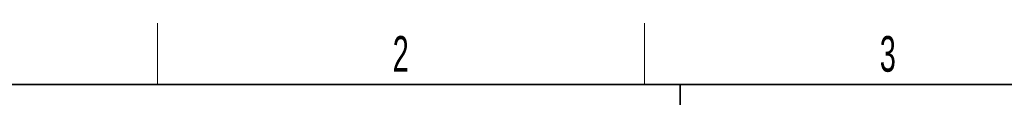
# Model space of a CAD drawing. Header units: millimetres. Extents: x 5 to 418, y 2 to 292.
# Tile 8 of 24: x 60.25 to 156.77, y 280.5 to 288.5. Entities that reach past the tile are written whole.
import ezdxf

# ---------------------------------------------------------------- set-up
doc = ezdxf.new("R2010")
doc.units = ezdxf.units.MM
doc.layers.add('SLD-0', color=7, linetype='Continuous')
doc.styles.add('SLDTEXTSTYLE0', font='TXT', dxfattribs={"width": 0.605})

msp = doc.modelspace()

# ---------------------------------------------------------------- linework, layer by layer
at = {"layer": 'SLD-0', "lineweight": 18}
for p, q in [((73.75, 282.5), (73.75, 288.5)), ((121.5, 282.5), (121.5, 288.5))]:
    msp.add_line(p, q, dxfattribs=at)
at = {"layer": 'SLD-0', "lineweight": 35}
msp.add_line((408, 282.5), (26, 282.5), dxfattribs=at)
at = {"layer": 'SLD-0'}
for p, q in [((125, 280.5), (125, 282.5)), ((125, 282.5), (125, 280.5))]:
    msp.add_line(p, q, dxfattribs=at)

# ---------------------------------------------------------------- texts
at = {"layer": 'SLD-0', "char_height": 3.5, "attachment_point": 2, "style": 'SLDTEXTSTYLE0'}
for s, insert in [('2', (97.6027, 287.243)), ('3', (145.3527, 287.243))]:
    msp.add_mtext(s, dxfattribs=dict(at, insert=insert))

doc.saveas('drawing.dxf')
